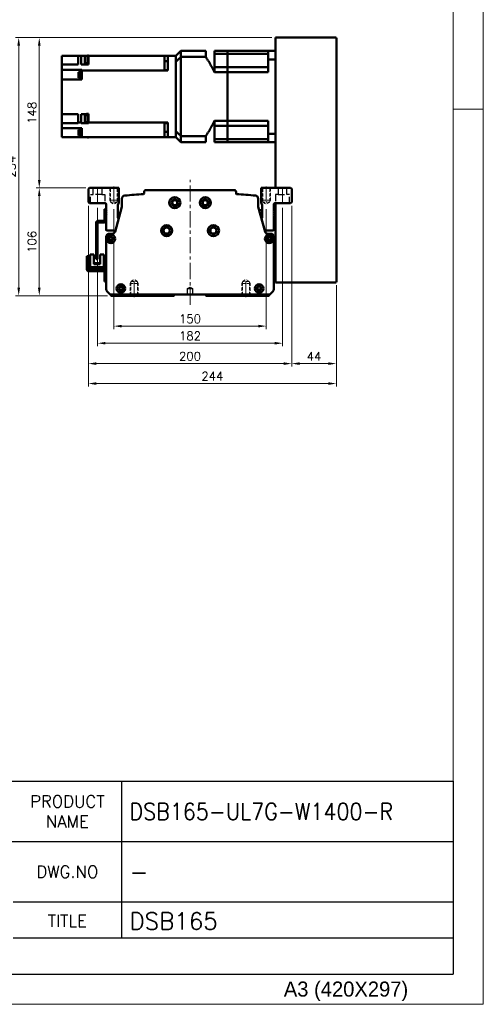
# Model space of a CAD drawing. Header units: millimetres. Extents: x 46547 to 49038, y 6223 to 10291.
# Tile 4 of 5: x 48582 to 49038, y 8529 to 9498. Entities that reach past the tile are written whole.
import ezdxf

# ---------------------------------------------------------------- set-up
doc = ezdxf.new("R2010")
doc.units = ezdxf.units.MM
doc.header["$LTSCALE"] = 0.5
for name, pattern in [('CENTER', [50.8, 31.75, -6.35, 6.35, -6.35]), ('HIDDEN', [9.525, 6.35, -3.175]), ('HIDDENX2', [19.05, 12.7, -6.35])]:
    doc.linetypes.add(name, pattern=pattern)
doc.layers.get('0').update_dxf_attribs({"lineweight": 20})
doc.layers.add('1', color=1, linetype='CENTER', lineweight=13)
doc.layers.add('외형선(ISO)', color=7, linetype='Continuous', lineweight=50)
doc.layers.add('2', color=2, linetype='HIDDENX2')
doc.layers.add('3', color=3, linetype='Continuous')
doc.styles.add('ACISOGDT', font='amgdt.shx')
doc.styles.add('DSR TEXT', font='romans.shx', dxfattribs={"bigfont": 'whgtxt.shx'})
doc.styles.get("Standard").update_dxf_attribs({"font": 'romans.shx', "bigfont": 'whgtxt.shx'})
doc.dimstyles.new('DSR', dxfattribs={"dimscale": 2, "dimtxt": 3, "dimasz": 3, "dimexe": 0.5, "dimexo": 0.5, "dimgap": 0.5, "dimtad": 1, "dimdsep": 46, "dimtxsty": 'Standard', "dimcen": 2.5, "dimclrd": 4, "dimclre": 4, "dimclrt": 2, "dimadec": 0, "dimazin": 2, "dimtfac": 1, "dimtmove": 0, "dimatfit": 3, "dimfxl": 0, "dimlwd": -1, "dimlwe": -1, "dimarcsym": 0})

# ---------------------------------------------------------------- blocks, each defined once
blk = doc.blocks.new('A$C13F00394')
at = {"layer": '3'}
for p, q in [((0, 32), (202.32, 32)), ((147.32, 32), (147.32, 6)), ((202.32, 32), (202.32, 0)), ((97.32, 22), (202.32, 22)), ((129.32, 12), (202.32, 12)), ((202.32, 6), (129.32, 6)), ((0, 0), (202.32, 0))]:
    blk.add_line(p, q, dxfattribs=at)
at = {"color": 7, "char_height": 2, "attachment_point": 5, "style": 'DSR TEXT'}
for s, insert in [('PRODUCT\\PNAME', (138.32, 27)), ('DWG.NO', (138.32, 17)), ('TITLE', (138.32, 8.83))]:
    blk.add_mtext(s, dxfattribs=dict(at, insert=insert))
blk = doc.blocks.new('A$C1C1952E1')
at = {"color": 1}
blk.add_lwpolyline([(0, 0), (420, 0), (420, 297), (0, 297)], close=True, dxfattribs=at)
at = {"color": 3}
blk.add_lwpolyline([(5, 5), (415, 5), (415, 292), (5, 292)], close=True, dxfattribs=at)
at = {"color": 7, "style": 'ACISOGDT'}
blk.add_text('A3 (420X297)', height=2.5, dxfattribs=at).set_placement((386.91, 1.28))
blk = doc.blocks.new('*D117')
at = {"color": 1, "linetype": 'ByBlock'}
for p, q in [((48674.53, 9311.7), (48674.53, 9193.46)), ((48824.53, 9311.7), (48824.53, 9193.46)), ((48682.33, 9196.46), (48816.73, 9196.46))]:
    blk.add_line(p, q, dxfattribs=at)
at = {"color": 1}
for points in [[(48682.33, 9197.76), (48682.33, 9195.16), (48674.53, 9196.46)], [(48816.73, 9197.76), (48816.73, 9195.16), (48824.53, 9196.46)]]:
    blk.add_solid(points, dxfattribs=at)
at = {"layer": 'Defpoints', "color": 0}
for p in [(48674.53, 9315.3), (48824.53, 9315.3), (48824.53, 9196.46)]:
    blk.add_point(p, dxfattribs=at)
at = {"color": 3, "insert": (48749.53, 9203.66), "char_height": 8.4, "attachment_point": 5, "style": 'DSR TEXT'}
blk.add_mtext('150', dxfattribs=at)
blk = doc.blocks.new('*D118')
at = {"color": 1, "linetype": 'ByBlock'}
for p, q in [((48658.53, 9312.83), (48658.53, 9176.63)), ((48840.53, 9312.83), (48840.53, 9176.63)), ((48666.33, 9179.63), (48832.73, 9179.63))]:
    blk.add_line(p, q, dxfattribs=at)
at = {"color": 1}
for points in [[(48666.33, 9180.93), (48666.33, 9178.33), (48658.53, 9179.63)], [(48832.73, 9180.93), (48832.73, 9178.33), (48840.53, 9179.63)]]:
    blk.add_solid(points, dxfattribs=at)
at = {"layer": 'Defpoints', "color": 0}
for p in [(48658.53, 9316.43), (48840.53, 9316.43), (48840.53, 9179.63)]:
    blk.add_point(p, dxfattribs=at)
at = {"color": 3, "insert": (48749.53, 9186.83), "char_height": 8.4, "attachment_point": 5, "style": 'DSR TEXT'}
blk.add_mtext('182', dxfattribs=at)
blk = doc.blocks.new('*D119')
at = {"color": 1, "linetype": 'ByBlock'}
for p, q in [((48649.53, 9314.83), (48649.53, 9156.57)), ((48849.53, 9314.83), (48849.53, 9156.57)), ((48657.33, 9159.57), (48841.73, 9159.57))]:
    blk.add_line(p, q, dxfattribs=at)
at = {"color": 1}
for points in [[(48657.33, 9160.87), (48657.33, 9158.27), (48649.53, 9159.57)], [(48841.73, 9160.87), (48841.73, 9158.27), (48849.53, 9159.57)]]:
    blk.add_solid(points, dxfattribs=at)
at = {"layer": 'Defpoints', "color": 0}
for p in [(48649.53, 9318.43), (48849.53, 9318.43), (48849.53, 9159.57)]:
    blk.add_point(p, dxfattribs=at)
at = {"color": 3, "insert": (48749.53, 9166.77), "char_height": 8.4, "attachment_point": 5, "style": 'DSR TEXT'}
blk.add_mtext('200', dxfattribs=at)
blk = doc.blocks.new('*D120')
at = {"color": 1, "linetype": 'ByBlock'}
for p, q in [((48849.53, 9314.83), (48849.53, 9156.57)), ((48893.53, 9236.83), (48893.53, 9156.57)), ((48857.33, 9159.57), (48885.73, 9159.57))]:
    blk.add_line(p, q, dxfattribs=at)
at = {"color": 1}
for points in [[(48857.33, 9160.87), (48857.33, 9158.27), (48849.53, 9159.57)], [(48885.73, 9160.87), (48885.73, 9158.27), (48893.53, 9159.57)]]:
    blk.add_solid(points, dxfattribs=at)
at = {"layer": 'Defpoints', "color": 0}
for p in [(48849.53, 9318.43), (48893.53, 9240.43), (48893.53, 9159.57)]:
    blk.add_point(p, dxfattribs=at)
at = {"color": 3, "insert": (48871.53, 9166.77), "char_height": 8.4, "attachment_point": 5, "style": 'DSR TEXT'}
blk.add_mtext('44', dxfattribs=at)
blk = doc.blocks.new('*D121')
at = {"color": 1, "linetype": 'ByBlock'}
for p, q in [((48649.53, 9314.83), (48649.53, 9136.94)), ((48893.53, 9236.83), (48893.53, 9136.94)), ((48657.33, 9139.94), (48885.73, 9139.94))]:
    blk.add_line(p, q, dxfattribs=at)
at = {"color": 1}
for points in [[(48657.33, 9141.24), (48657.33, 9138.64), (48649.53, 9139.94)], [(48885.73, 9141.24), (48885.73, 9138.64), (48893.53, 9139.94)]]:
    blk.add_solid(points, dxfattribs=at)
at = {"layer": 'Defpoints', "color": 0}
for p in [(48649.53, 9318.43), (48893.53, 9240.43), (48893.53, 9139.94)]:
    blk.add_point(p, dxfattribs=at)
at = {"color": 3, "insert": (48771.53, 9147.14), "char_height": 8.4, "attachment_point": 5, "style": 'DSR TEXT'}
blk.add_mtext('244', dxfattribs=at)
blk = doc.blocks.new('*D122')
at = {"color": 1, "linetype": 'ByBlock'}
for p, q in [((48646.93, 9332.43), (48598.18, 9332.43)), ((48601.18, 9324.63), (48601.18, 9234.23)), ((48668.43, 9226.43), (48598.18, 9226.43))]:
    blk.add_line(p, q, dxfattribs=at)
at = {"color": 1}
for points in [[(48599.88, 9324.63), (48602.48, 9324.63), (48601.18, 9332.43)], [(48599.88, 9234.23), (48602.48, 9234.23), (48601.18, 9226.43)]]:
    blk.add_solid(points, dxfattribs=at)
at = {"layer": 'Defpoints', "color": 0}
for p in [(48650.53, 9332.43), (48601.18, 9226.43), (48672.03, 9226.43)]:
    blk.add_point(p, dxfattribs=at)
at = {"color": 3, "insert": (48593.98, 9279.43), "char_height": 8.4, "attachment_point": 5, "rotation": 90, "style": 'DSR TEXT'}
blk.add_mtext('106', dxfattribs=at)
blk = doc.blocks.new('*D123')
at = {"color": 1, "linetype": 'ByBlock'}
for p, q in [((48829.93, 9480.43), (48598.18, 9480.43)), ((48601.18, 9340.23), (48601.18, 9472.63)), ((48646.93, 9332.43), (48598.18, 9332.43))]:
    blk.add_line(p, q, dxfattribs=at)
at = {"color": 1}
for points in [[(48599.88, 9472.63), (48602.48, 9472.63), (48601.18, 9480.43)], [(48599.88, 9340.23), (48602.48, 9340.23), (48601.18, 9332.43)]]:
    blk.add_solid(points, dxfattribs=at)
at = {"layer": 'Defpoints', "color": 0}
for p in [(48601.18, 9480.43), (48833.53, 9480.43), (48650.53, 9332.43)]:
    blk.add_point(p, dxfattribs=at)
at = {"color": 3, "insert": (48593.98, 9406.43), "char_height": 8.4, "attachment_point": 5, "rotation": 90, "style": 'DSR TEXT'}
blk.add_mtext('148', dxfattribs=at)
blk = doc.blocks.new('*D124')
at = {"color": 1, "linetype": 'ByBlock'}
for p, q in [((48829.93, 9480.43), (48577.95, 9480.43)), ((48580.95, 9472.63), (48580.95, 9234.23)), ((48668.43, 9226.43), (48577.95, 9226.43))]:
    blk.add_line(p, q, dxfattribs=at)
at = {"color": 1}
for points in [[(48579.65, 9472.63), (48582.25, 9472.63), (48580.95, 9480.43)], [(48579.65, 9234.23), (48582.25, 9234.23), (48580.95, 9226.43)]]:
    blk.add_solid(points, dxfattribs=at)
at = {"layer": 'Defpoints', "color": 0}
for p in [(48833.53, 9480.43), (48580.95, 9226.43), (48672.03, 9226.43)]:
    blk.add_point(p, dxfattribs=at)
at = {"color": 3, "insert": (48573.75, 9353.43), "char_height": 8.4, "attachment_point": 5, "rotation": 90, "style": 'DSR TEXT'}
blk.add_mtext('254', dxfattribs=at)

msp = doc.modelspace()

# ---------------------------------------------------------------- linework, layer by layer
at = {"color": 1}
msp.add_line((49038.06932, 9409.88267), (49008.40982, 9409.88267), dxfattribs=at)
at = {"color": 2, "linetype": 'HIDDEN'}
for p, q in [((48670.5296, 9332.42682), (48670.5296, 9320.42682)), ((48671.1296, 9331.82682), (48670.5296, 9332.42682)), ((48677.9296, 9331.82682), (48678.5296, 9332.42682)), ((48678.5296, 9332.42682), (48678.5296, 9320.42682)), ((48820.5296, 9332.42682), (48820.5296, 9320.42682)), ((48821.1296, 9331.82682), (48820.5296, 9332.42682)), ((48827.9296, 9331.82682), (48828.5296, 9332.42682)), ((48828.5296, 9332.42682), (48828.5296, 9320.42682)), ((48677.9296, 9331.82682), (48671.1296, 9331.82682)), ((48671.1296, 9331.82682), (48671.1296, 9318.42682)), ((48677.9296, 9331.82682), (48677.9296, 9318.42682)), ((48827.9296, 9331.82682), (48821.1296, 9331.82682)), ((48821.1296, 9331.82682), (48821.1296, 9318.42682)), ((48827.9296, 9331.82682), (48827.9296, 9318.42682)), ((48678.5296, 9320.42682), (48670.5296, 9320.42682)), ((48670.5296, 9320.42682), (48671.1296, 9319.38759)), ((48677.9296, 9318.42682), (48671.1296, 9318.42682)), ((48671.1296, 9318.42682), (48674.5296, 9316.46383)), ((48677.9296, 9318.42682), (48674.5296, 9316.46383)), ((48678.5296, 9320.42682), (48677.9296, 9319.38759)), ((48828.5296, 9320.42682), (48820.5296, 9320.42682)), ((48820.5296, 9320.42682), (48821.1296, 9319.38759)), ((48827.9296, 9318.42682), (48821.1296, 9318.42682)), ((48821.1296, 9318.42682), (48824.5296, 9316.46383)), ((48827.9296, 9318.42682), (48824.5296, 9316.46383)), ((48828.5296, 9320.42682), (48827.9296, 9319.38759)), ((48690.5296, 9238.42682), (48691.1296, 9239.46605)), ((48690.5296, 9238.42682), (48698.5296, 9238.42682)), ((48690.5296, 9226.42682), (48690.5296, 9238.42682)), ((48691.1296, 9240.42682), (48694.5296, 9242.38981)), ((48691.1296, 9240.42682), (48697.9296, 9240.42682)), ((48691.1296, 9227.02682), (48691.1296, 9240.42682)), ((48697.9296, 9240.42682), (48694.5296, 9242.38981)), ((48697.9296, 9227.02682), (48697.9296, 9240.42682)), ((48698.5296, 9238.42682), (48697.9296, 9239.46605)), ((48698.5296, 9226.42682), (48698.5296, 9238.42682)), ((48800.5296, 9238.42682), (48801.1296, 9239.46605)), ((48808.5296, 9238.42682), (48800.5296, 9238.42682)), ((48800.5296, 9226.42682), (48800.5296, 9238.42682)), ((48801.1296, 9240.42682), (48804.5296, 9242.38981)), ((48807.9296, 9240.42682), (48801.1296, 9240.42682)), ((48801.1296, 9227.02682), (48801.1296, 9240.42682)), ((48807.9296, 9240.42682), (48804.5296, 9242.38981)), ((48807.9296, 9227.02682), (48807.9296, 9240.42682)), ((48808.5296, 9238.42682), (48807.9296, 9239.46605)), ((48808.5296, 9226.42682), (48808.5296, 9238.42682)), ((48691.1296, 9227.02682), (48690.5296, 9226.42682)), ((48691.1296, 9227.02682), (48697.9296, 9227.02682)), ((48697.9296, 9227.02682), (48698.5296, 9226.42682)), ((48801.1296, 9227.02682), (48800.5296, 9226.42682)), ((48807.9296, 9227.02682), (48801.1296, 9227.02682)), ((48807.9296, 9227.02682), (48808.5296, 9226.42682))]:
    msp.add_line(p, q, dxfattribs=at)
at = {"color": 1, "linetype": 'CENTER'}
for p, q in [((48674.5296, 9333.86236), (48674.5296, 9315.29766)), ((48824.5296, 9333.86236), (48824.5296, 9315.29766)), ((48694.5296, 9224.99127), (48694.5296, 9243.55598)), ((48804.5296, 9224.99127), (48804.5296, 9243.55598))]:
    msp.add_line(p, q, dxfattribs=at)
at = {"layer": '1'}
for p, q in [((48658.5296, 9316.42682), (48658.5296, 9333.42682)), ((48749.5296, 9217.42682), (48749.5296, 9340.42682)), ((48840.5296, 9316.42682), (48840.5296, 9333.42682))]:
    msp.add_line(p, q, dxfattribs=at)
at = {"layer": '2'}
for p, q in [((48654.2796, 9325.92682), (48654.2796, 9332.42682)), ((48662.7796, 9332.42682), (48662.7796, 9325.92682)), ((48836.2796, 9332.42682), (48836.2796, 9325.92682)), ((48844.7796, 9325.92682), (48844.7796, 9332.42682)), ((48651.5296, 9325.92682), (48654.2796, 9325.92682)), ((48651.5296, 9317.42682), (48651.5296, 9325.92682)), ((48662.7796, 9325.92682), (48654.2796, 9325.92682)), ((48662.7796, 9325.92682), (48665.5296, 9325.92682)), ((48665.5296, 9325.92682), (48665.5296, 9317.42682)), ((48836.2796, 9325.92682), (48833.5296, 9325.92682)), ((48833.5296, 9325.92682), (48833.5296, 9317.42682)), ((48836.2796, 9325.92682), (48844.7796, 9325.92682)), ((48847.5296, 9325.92682), (48844.7796, 9325.92682)), ((48847.5296, 9317.42682), (48847.5296, 9325.92682)), ((48747.0296, 9233.42682), (48749.5296, 9234.92897)), ((48747.0296, 9227.42682), (48747.0296, 9233.42682)), ((48747.0296, 9233.42682), (48752.0296, 9233.42682)), ((48749.5296, 9234.92897), (48752.0296, 9233.42682)), ((48752.0296, 9233.42682), (48752.0296, 9227.42682))]:
    msp.add_line(p, q, dxfattribs=at)
at = {"layer": '3'}
for p in [(49008.40982, 8748.47582), (47808.28287, 8558.65502)]:
    msp.add_line(p, (49008.40982, 8558.65502), dxfattribs=at)
at = {"layer": '외형선(ISO)'}
for p, q in [((48892.5296, 9480.42682), (48833.5296, 9480.42682)), ((48833.5296, 9479.42682), (48833.5296, 9480.42682)), ((48833.5296, 9332.42682), (48833.5296, 9479.42682)), ((48893.5296, 9240.42682), (48893.5296, 9479.42682)), ((48623.5296, 9462.42682), (48639.5296, 9462.42682)), ((48623.5296, 9458.02682), (48623.5296, 9462.42682)), ((48623.5296, 9458.02682), (48623.5296, 9454.02682)), ((48642.5296, 9462.42682), (48639.5296, 9462.42682)), ((48639.5296, 9454.02682), (48639.5296, 9462.42682)), ((48647.5296, 9462.42682), (48642.5296, 9462.42682)), ((48642.5296, 9462.42682), (48642.5296, 9454.02682)), ((48645.9296, 9455.34672), (48645.9296, 9462.34672)), ((48648.5296, 9462.34672), (48645.9296, 9462.34672)), ((48647.5296, 9462.42682), (48648.5296, 9462.42682)), ((48647.5296, 9462.42682), (48647.5296, 9462.34672)), ((48648.5296, 9455.04672), (48648.5296, 9462.64672)), ((48649.5296, 9462.64672), (48648.5296, 9462.64672)), ((48649.5296, 9462.64672), (48649.5296, 9462.42682)), ((48649.5296, 9462.42682), (48724.5296, 9462.42682)), ((48649.5296, 9453.98776), (48649.5296, 9462.42682)), ((48724.5296, 9462.42682), (48724.5296, 9453.87067)), ((48727.5296, 9462.42682), (48724.5296, 9462.42682)), ((48727.5296, 9462.42682), (48735.5296, 9462.42682)), ((48727.5296, 9455.42682), (48727.5296, 9462.42682)), ((48735.5296, 9462.42682), (48740.5296, 9467.42682)), ((48735.5296, 9462.42682), (48735.5296, 9462.33873)), ((48735.5296, 9462.33873), (48735.5296, 9456.53385)), ((48740.5296, 9461.42942), (48740.5296, 9467.42682)), ((48764.9796, 9467.42682), (48740.5296, 9467.42682)), ((48764.9796, 9461.42942), (48740.5296, 9461.42942)), ((48740.5296, 9383.42422), (48740.5296, 9461.42942)), ((48764.9796, 9467.42682), (48764.9796, 9461.42942)), ((48773.5296, 9467.42682), (48773.5296, 9464.47904)), ((48786.5296, 9467.42682), (48773.5296, 9467.42682)), ((48773.5296, 9451.28182), (48773.5296, 9464.47904)), ((48786.5296, 9464.47904), (48773.5296, 9464.47904)), ((48786.5296, 9467.42682), (48826.5296, 9467.42682)), ((48786.5296, 9464.47904), (48786.5296, 9467.42682)), ((48786.5296, 9467.42682), (48786.5296, 9464.47904)), ((48826.5296, 9464.47904), (48786.5296, 9464.47904)), ((48786.5296, 9457.78182), (48786.5296, 9464.47904)), ((48786.5296, 9457.78182), (48786.5296, 9464.47904)), ((48826.5296, 9467.42682), (48826.5296, 9459.01917)), ((48833.5296, 9467.42682), (48826.5296, 9467.42682)), ((48826.5296, 9446.42682), (48826.5296, 9459.01917)), ((48833.5296, 9459.01917), (48826.5296, 9459.01917)), ((48639.5296, 9454.02682), (48623.5296, 9454.02682)), ((48623.5296, 9453.87067), (48623.5296, 9454.02682)), ((48623.5296, 9453.87067), (48623.5296, 9448.79393)), ((48643.0296, 9448.79393), (48623.5296, 9448.79393)), ((48623.5296, 9443.62682), (48623.5296, 9448.79393)), ((48647.5296, 9454.02682), (48642.5296, 9454.02682)), ((48643.0296, 9448.79393), (48643.0296, 9448.75949)), ((48643.0296, 9448.09301), (48643.0296, 9448.75949)), ((48648.5296, 9455.34672), (48645.9296, 9455.34672)), ((48647.5296, 9454.02682), (48647.5296, 9455.34672)), ((48647.5296, 9454.02682), (48647.5296, 9453.98776)), ((48647.5296, 9453.98776), (48649.5296, 9453.98776)), ((48649.5296, 9455.04672), (48648.5296, 9455.04672)), ((48727.5296, 9457.2911), (48724.5296, 9457.2911)), ((48724.5296, 9448.75949), (48724.5296, 9453.87067)), ((48724.5296, 9448.75949), (48724.5296, 9448.09301)), ((48727.5296, 9448.5037), (48724.5296, 9448.5037)), ((48727.5296, 9448.08439), (48727.5296, 9455.42682)), ((48735.5296, 9456.53385), (48735.5296, 9456.4305)), ((48735.5296, 9456.4305), (48735.5296, 9388.42314)), ((48735.5296, 9455.42682), (48735.5296, 9389.42682)), ((48773.5296, 9451.28182), (48773.5296, 9446.42682)), ((48786.5296, 9451.28182), (48773.5296, 9451.28182)), ((48786.5296, 9451.28182), (48786.5296, 9457.78182)), ((48786.5296, 9451.28182), (48786.5296, 9457.78182)), ((48786.5296, 9446.42682), (48786.5296, 9451.28182)), ((48826.5296, 9451.28182), (48786.5296, 9451.28182)), ((48786.5296, 9451.28182), (48786.5296, 9446.42682)), ((48623.5296, 9443.62682), (48623.5296, 9439.12682)), ((48643.0296, 9439.12682), (48623.5296, 9439.12682)), ((48623.5296, 9405.22682), (48623.5296, 9439.12682)), ((48639.8296, 9440.87539), (48639.8296, 9446.37539)), ((48639.8296, 9446.37539), (48641.8296, 9446.37539)), ((48639.8296, 9440.87539), (48641.8296, 9440.87539)), ((48641.8296, 9440.67539), (48641.8296, 9446.57539)), ((48641.8296, 9446.57539), (48642.5296, 9446.57539)), ((48641.8296, 9440.67539), (48642.5296, 9440.67539)), ((48642.5296, 9440.62539), (48642.5296, 9446.62539)), ((48642.5296, 9446.62539), (48643.0296, 9446.62539)), ((48642.5296, 9440.62539), (48643.0296, 9440.62539)), ((48724.5296, 9448.09301), (48643.0296, 9448.09301)), ((48643.0296, 9448.09301), (48643.0296, 9439.12682)), ((48724.5296, 9448.09301), (48724.5296, 9448.08439)), ((48727.5296, 9448.08439), (48724.5296, 9448.08439)), ((48786.5296, 9446.42682), (48773.5296, 9446.42682)), ((48786.5296, 9398.42682), (48786.5296, 9446.42682)), ((48786.5296, 9446.42682), (48826.5296, 9446.42682)), ((48786.5296, 9398.42682), (48786.5296, 9446.42682)), ((48623.5296, 9405.22682), (48639.5296, 9405.22682)), ((48623.5296, 9405.22682), (48623.5296, 9401.22682)), ((48623.5296, 9396.10488), (48623.5296, 9401.22682)), ((48639.5296, 9405.22682), (48639.5296, 9396.76063)), ((48642.5296, 9405.22682), (48642.5296, 9396.76063)), ((48647.5296, 9405.22682), (48642.5296, 9405.22682)), ((48645.9296, 9397.2162), (48645.9296, 9404.2162)), ((48648.5296, 9404.2162), (48645.9296, 9404.2162)), ((48647.5296, 9405.22824), (48647.5296, 9405.22682)), ((48647.5296, 9405.22824), (48649.5296, 9405.22824)), ((48647.5296, 9404.2162), (48647.5296, 9405.22682)), ((48648.5296, 9396.9162), (48648.5296, 9404.5162)), ((48649.5296, 9404.5162), (48648.5296, 9404.5162)), ((48649.5296, 9401.99013), (48649.5296, 9405.22824)), ((48649.5296, 9401.99013), (48649.5296, 9399.44228)), ((48639.5296, 9396.10488), (48623.5296, 9396.10488)), ((48623.5296, 9396.09415), (48623.5296, 9396.10488)), ((48623.5296, 9396.09415), (48623.5296, 9391.32682)), ((48643.0296, 9391.32682), (48623.5296, 9391.32682)), ((48623.5296, 9391.32682), (48623.5296, 9386.82682)), ((48642.5296, 9396.76063), (48639.5296, 9396.76063)), ((48639.5296, 9396.10488), (48639.5296, 9396.76063)), ((48642.5296, 9396.76063), (48642.5296, 9396.10488)), ((48647.5296, 9396.10488), (48642.5296, 9396.10488)), ((48643.0296, 9391.32682), (48643.0296, 9390.98297)), ((48643.0296, 9382.42682), (48643.0296, 9390.98297)), ((48648.5296, 9397.2162), (48645.9296, 9397.2162)), ((48647.5296, 9397.2162), (48647.5296, 9396.10488)), ((48647.5296, 9396.10488), (48647.5296, 9396.10219)), ((48649.5296, 9396.10219), (48647.5296, 9396.10219)), ((48649.5296, 9396.9162), (48648.5296, 9396.9162)), ((48649.5296, 9396.76063), (48649.5296, 9399.44228)), ((48724.5296, 9396.76063), (48649.5296, 9396.76063)), ((48649.5296, 9396.10219), (48649.5296, 9396.76063)), ((48724.5296, 9396.76925), (48724.5296, 9396.76063)), ((48724.5296, 9396.76925), (48727.5296, 9396.76925)), ((48724.5296, 9396.76063), (48724.5296, 9396.09415)), ((48724.5296, 9396.34994), (48727.5296, 9396.34994)), ((48724.5296, 9390.98297), (48724.5296, 9396.09415)), ((48724.5296, 9390.98297), (48724.5296, 9382.42682)), ((48727.5296, 9389.42682), (48727.5296, 9396.76925)), ((48773.5296, 9398.42682), (48773.5296, 9393.57182)), ((48786.5296, 9398.42682), (48773.5296, 9398.42682)), ((48773.5296, 9393.57182), (48773.5296, 9380.3746)), ((48786.5296, 9393.57182), (48773.5296, 9393.57182)), ((48786.5296, 9393.57182), (48786.5296, 9398.42682)), ((48786.5296, 9398.42682), (48826.5296, 9398.42682)), ((48786.5296, 9398.42682), (48786.5296, 9393.57182)), ((48786.5296, 9387.07182), (48786.5296, 9393.57182)), ((48826.5296, 9393.57182), (48786.5296, 9393.57182)), ((48786.5296, 9387.07182), (48786.5296, 9393.57182)), ((48826.5296, 9385.83447), (48826.5296, 9398.42682)), ((48623.5296, 9382.42682), (48623.5296, 9386.82682)), ((48643.0296, 9382.42682), (48623.5296, 9382.42682)), ((48639.8296, 9384.11588), (48639.8296, 9389.61588)), ((48639.8296, 9389.61588), (48641.8296, 9389.61588)), ((48639.8296, 9384.11588), (48641.8296, 9384.11588)), ((48641.8296, 9383.91588), (48641.8296, 9389.81588)), ((48641.8296, 9389.81588), (48642.5296, 9389.81588)), ((48641.8296, 9383.91588), (48642.5296, 9383.91588)), ((48642.5296, 9383.86588), (48642.5296, 9389.86588)), ((48642.5296, 9389.86588), (48643.0296, 9389.86588)), ((48642.5296, 9383.86588), (48643.0296, 9383.86588)), ((48724.5296, 9382.42682), (48643.0296, 9382.42682)), ((48648.5296, 9382.20692), (48648.5296, 9382.42682)), ((48649.5296, 9382.20692), (48648.5296, 9382.20692)), ((48649.5296, 9382.42682), (48649.5296, 9382.20692)), ((48724.5296, 9387.56254), (48727.5296, 9387.56254)), ((48724.5296, 9382.42682), (48727.5296, 9382.42682)), ((48727.5296, 9382.42682), (48727.5296, 9389.42682)), ((48727.5296, 9382.42682), (48735.5296, 9382.42682)), ((48735.5296, 9388.31979), (48735.5296, 9388.42314)), ((48735.5296, 9388.31979), (48735.5296, 9382.51491)), ((48735.5296, 9382.42682), (48735.5296, 9382.51491)), ((48740.5296, 9377.42682), (48735.5296, 9382.42682)), ((48740.5296, 9377.42682), (48740.5296, 9383.42422)), ((48764.9796, 9383.42422), (48740.5296, 9383.42422)), ((48764.9796, 9383.42422), (48764.9796, 9377.42682)), ((48786.5296, 9380.3746), (48786.5296, 9387.07182)), ((48786.5296, 9380.3746), (48786.5296, 9387.07182)), ((48826.5296, 9385.83447), (48826.5296, 9377.42682)), ((48833.5296, 9385.83447), (48826.5296, 9385.83447)), ((48764.9796, 9377.42682), (48740.5296, 9377.42682)), ((48773.5296, 9380.3746), (48773.5296, 9377.42682)), ((48786.5296, 9380.3746), (48773.5296, 9380.3746)), ((48786.5296, 9377.42682), (48773.5296, 9377.42682)), ((48786.5296, 9377.42682), (48786.5296, 9380.3746)), ((48826.5296, 9380.3746), (48786.5296, 9380.3746)), ((48786.5296, 9380.3746), (48786.5296, 9377.42682)), ((48786.5296, 9377.42682), (48826.5296, 9377.42682)), ((48833.5296, 9377.42682), (48826.5296, 9377.42682)), ((48650.5296, 9332.42682), (48649.5296, 9331.42682)), ((48679.5296, 9332.42682), (48650.5296, 9332.42682)), ((48679.5296, 9317.75136), (48679.5296, 9332.42682)), ((48819.5296, 9332.42682), (48819.5296, 9317.75136)), ((48848.5296, 9332.42682), (48819.5296, 9332.42682)), ((48849.5296, 9331.42682), (48848.5296, 9332.42682)), ((48649.5296, 9331.42682), (48649.5296, 9318.42682)), ((48704.30219, 9328.42682), (48704.30219, 9326.9141)), ((48792.75701, 9330.42682), (48706.30219, 9330.42682)), ((48794.75701, 9326.9141), (48794.75701, 9328.42682)), ((48849.5296, 9318.42682), (48849.5296, 9331.42682)), ((48649.5296, 9318.42682), (48650.5296, 9317.42682)), ((48650.5296, 9317.42682), (48666.0296, 9317.42682)), ((48667.0296, 9316.42682), (48667.0296, 9309.92682)), ((48682.46294, 9313.75352), (48675.76924, 9289.34988)), ((48678.5296, 9303.42682), (48678.5296, 9314.75136)), ((48682.5296, 9321.88994), (48682.5296, 9314.1125)), ((48816.5296, 9314.1125), (48816.5296, 9321.88994)), ((48823.28996, 9289.34988), (48816.59625, 9313.75352)), ((48820.5296, 9314.75136), (48820.5296, 9303.42682)), ((48832.0296, 9309.92682), (48832.0296, 9316.42682)), ((48833.0296, 9317.42682), (48848.5296, 9317.42682)), ((48833.5296, 9240.42682), (48833.5296, 9317.42682)), ((48848.5296, 9317.42682), (48849.5296, 9318.42682)), ((48665.4296, 9311.42682), (48665.4296, 9300.02682)), ((48667.0296, 9311.42682), (48665.4296, 9311.42682)), ((48667.0296, 9309.92682), (48667.5296, 9309.42682)), ((48667.0296, 9308.92682), (48667.0296, 9309.92682)), ((48667.5296, 9309.42682), (48667.0296, 9308.92682)), ((48667.0296, 9308.92682), (48667.0296, 9307.92682)), ((48667.0296, 9307.92682), (48667.5296, 9307.42682)), ((48667.0296, 9306.92682), (48667.0296, 9307.92682)), ((48667.5296, 9307.42682), (48667.0296, 9306.92682)), ((48667.0296, 9306.92682), (48667.0296, 9305.92682)), ((48667.0296, 9305.92682), (48667.5296, 9305.42682)), ((48667.0296, 9304.92682), (48667.0296, 9305.92682)), ((48667.5296, 9305.42682), (48667.0296, 9304.92682)), ((48667.0296, 9304.92682), (48667.0296, 9291.42682)), ((48820.5296, 9310.42682), (48817.50874, 9310.42682)), ((48831.5296, 9309.42682), (48832.0296, 9309.92682)), ((48832.0296, 9308.92682), (48831.5296, 9309.42682)), ((48831.5296, 9307.42682), (48832.0296, 9307.92682)), ((48832.0296, 9306.92682), (48831.5296, 9307.42682)), ((48831.5296, 9305.42682), (48832.0296, 9305.92682)), ((48832.0296, 9304.92682), (48831.5296, 9305.42682)), ((48832.0296, 9307.92682), (48832.0296, 9308.92682)), ((48832.0296, 9305.92682), (48832.0296, 9306.92682)), ((48832.0296, 9291.42682), (48832.0296, 9304.92682)), ((48657.0296, 9262.42682), (48657.0296, 9297.92682)), ((48658.6296, 9297.92682), (48658.6296, 9262.42682)), ((48659.1296, 9300.02682), (48664.9296, 9300.02682)), ((48664.9296, 9298.42682), (48659.1296, 9298.42682)), ((48665.4296, 9300.02682), (48666.96921, 9300.02682)), ((48667.0296, 9284.42682), (48667.0296, 9232.66946)), ((48668.0296, 9290.42682), (48674.5296, 9290.42682)), ((48672.9692, 9287.42682), (48670.0296, 9287.42682)), ((48824.5296, 9290.42682), (48831.0296, 9290.42682)), ((48829.0296, 9287.42682), (48826.09, 9287.42682)), ((48832.0296, 9232.66946), (48832.0296, 9284.42682)), ((48648.02964, 9262.42702), (48648.02965, 9265.42702)), ((48649.62965, 9265.42701), (48648.02965, 9265.42702)), ((48649.62965, 9265.42701), (48649.62964, 9262.42701)), ((48651.32963, 9266.92701), (48651.32961, 9254.52701)), ((48655.02963, 9266.927), (48651.32963, 9266.92701)), ((48655.02961, 9257.527), (48655.02963, 9266.927)), ((48661.02963, 9266.92699), (48661.02961, 9257.52699)), ((48664.72963, 9266.92698), (48661.02963, 9266.92699)), ((48664.72961, 9254.52698), (48664.72963, 9266.92698)), ((48648.02964, 9262.42702), (48648.02962, 9252.42702)), ((48649.62962, 9252.52701), (48649.62964, 9262.42701)), ((48651.3296, 9252.02701), (48651.32961, 9254.52701)), ((48653.32961, 9254.52701), (48651.32961, 9254.52701)), ((48662.72961, 9254.52699), (48653.32961, 9254.52701)), ((48655.02961, 9258.527), (48661.02961, 9258.52699)), ((48661.02961, 9258.22699), (48655.02961, 9258.227)), ((48655.02961, 9257.527), (48661.02961, 9257.52699)), ((48658.6296, 9262.42682), (48657.0296, 9262.42682)), ((48664.72961, 9254.52698), (48662.72961, 9254.52699)), ((48664.72961, 9254.52698), (48664.7296, 9252.02698)), ((48833.5296, 9254.42682), (48832.0296, 9254.42682)), ((48650.02962, 9250.42701), (48664.92962, 9250.42698)), ((48665.02962, 9252.02698), (48650.12962, 9252.02701)), ((48665.42962, 9249.92698), (48665.4296, 9243.42698)), ((48665.4296, 9240.42698), (48665.4296, 9243.42698)), ((48665.4296, 9240.42698), (48667.0296, 9240.42698)), ((48833.5296, 9239.42682), (48833.5296, 9240.42682)), ((48833.5296, 9239.42682), (48892.5296, 9239.42682)), ((48667.90828, 9230.54814), (48671.0296, 9227.42682)), ((48671.0296, 9227.42682), (48672.0296, 9226.42682)), ((48671.0296, 9227.42682), (48828.0296, 9227.42682)), ((48672.0296, 9226.42682), (48733.5296, 9226.42682)), ((48733.5296, 9226.42682), (48734.38315, 9227.28037)), ((48764.67604, 9227.28037), (48765.5296, 9226.42682)), ((48765.5296, 9226.42682), (48827.0296, 9226.42682)), ((48827.0296, 9226.42682), (48828.0296, 9227.42682)), ((48828.0296, 9227.42682), (48831.15092, 9230.54814))]:
    msp.add_line(p, q, dxfattribs=at)
for centre, radius in [((48734.5296, 9317.92682), 5.5), ((48764.5296, 9317.92682), 5.5), ((48734.5296, 9317.92682), 3.3), ((48734.5296, 9317.92682), 2.4585), ((48764.5296, 9317.92682), 3.3), ((48764.5296, 9317.92682), 2.4585), ((48726.5296, 9290.42682), 5.5), ((48726.5296, 9290.42682), 3.3), ((48726.5296, 9290.42682), 2.9585), ((48772.5296, 9290.42682), 5.5), ((48772.5296, 9290.42682), 3.3), ((48772.5296, 9290.42682), 2.9585), ((48671.5296, 9282.42682), 4.25), ((48671.5296, 9282.42682), 2.25), ((48827.5296, 9282.42682), 4.25), ((48827.5296, 9282.42682), 2.25), ((48681.5296, 9233.42682), 4.25), ((48681.5296, 9233.42682), 2.25), ((48817.5296, 9233.42682), 4.25), ((48817.5296, 9233.42682), 2.25)]:
    msp.add_circle(centre, radius, dxfattribs=at)
for centre, radius, start, end in [((48892.5296, 9479.42682), 1, 0, 90), ((48685.5296, 9321.88994), 3, 95.80911543, 180), ((48735.5296, 8830.42682), 497, 93.65644441, 95.80911544), ((48703.80219, 9326.9141), 0.5, 273.65644441, 0), ((48706.30219, 9328.42682), 2, 90.00000006, 180), ((48792.75701, 9328.42682), 2, 0, 90.00000006), ((48795.25701, 9326.9141), 0.5, 180, 266.34355561), ((48763.5296, 8830.42682), 497, 84.19088467, 86.34355571), ((48813.5296, 9321.88994), 3, 0, 84.19088467), ((48666.0296, 9316.42682), 1, 0, 90), ((48683.5296, 9314.75136), 5, 143.13010235, 180), ((48681.5296, 9314.1125), 1, 338.96248903, 0), ((48817.5296, 9314.1125), 1, 180, 201.03751108), ((48815.5296, 9314.75136), 5, 0, 36.86989765), ((48833.0296, 9316.42682), 1, 90, 180), ((48679.5296, 9303.42682), 1, 180, 260.24117555), ((48819.5296, 9303.42682), 1, 279.75876885, 0), ((48659.1296, 9297.92682), 2.1, 90, 180), ((48659.1296, 9297.92682), 0.5, 90, 180), ((48664.9296, 9300.52682), 0.5, 270, 0), ((48664.9296, 9300.52682), 2.1, 270, 346.225853), ((48664.9296, 9300.52682), 2.1, 346.225853, 0), ((48668.0296, 9291.42682), 1, 180, 270), ((48670.0296, 9284.42682), 3, 90.00000006, 180), ((48671.5296, 9282.42682), 1.5, 41.40962211, 318.59037789), ((48673.0296, 9283.74969), 0.5, 221.40962211, 335.37910443), ((48672.9692, 9290.42682), 3, 270.00000006, 338.96248903), ((48674.5296, 9287.42682), 3, 61.42737304, 90), ((48824.5296, 9287.42682), 3, 90, 118.57264542), ((48826.09, 9290.42682), 3, 201.03751108, 270.00000006), ((48826.0296, 9283.74969), 0.5, 204.62088507, 318.59037789), ((48827.5296, 9282.42682), 1.5, 221.40962211, 138.59037789), ((48829.0296, 9284.42682), 3, 0, 90.00000006), ((48831.0296, 9291.42682), 1, 270, 0), ((48673.0296, 9281.10394), 0.5, 24.62089558, 138.59037789), ((48826.0296, 9281.10394), 0.5, 41.40962211, 155.37909392), ((48827.5296, 9282.42682), 1.621, 148.98236194, 211.01763805), ((48650.02962, 9252.42701), 2, 179.99988906, 269.99988906), ((48650.12962, 9252.52701), 0.5, 179.99988906, 269.99988906), ((48664.92962, 9249.92698), 0.5, 359.99988906, 89.99988906), ((48665.02962, 9250.02698), 2, 0.24541394, 89.99988906), ((48680.0599, 9234.92682), 0.5, 314.4153086, 55.46537147), ((48682.99929, 9234.92682), 0.5, 124.5346223, 225.5846914), ((48816.0599, 9234.92682), 0.5, 314.4153086, 55.4653854), ((48818.99929, 9234.92682), 0.5, 124.53460837, 225.5846914), ((48892.5296, 9240.42682), 1, 270, 0), ((48670.0296, 9232.66946), 3, 180, 225.00000006), ((48681.5296, 9233.42682), 1.6, 134.4153086, 45.5846914), ((48734.7367, 9226.92682), 0.5, 90, 135), ((48764.32249, 9226.92682), 0.5, 45, 90), ((48817.5296, 9233.42682), 1.6, 134.4153086, 45.5846914), ((48829.0296, 9232.66946), 3, 315.00000006, 0)]:
    msp.add_arc(centre, radius, start, end, dxfattribs=at)
for points in [[(48740.5296, 9461.42942), (48739.96037, 9460.86073), (48738.83103, 9459.73221), (48737.16423, 9458.06582), (48736.07142, 9456.97266), (48735.5296, 9456.4305)], [(48735.5296, 9388.42314), (48736.0717, 9387.8807), (48737.16488, 9386.78718), (48738.83167, 9385.12078), (48739.96065, 9383.99263), (48740.5296, 9383.42422)]]:
    msp.add_open_spline(points, degree=3, dxfattribs=at)
for points, weights in [([(48773.5296, 9446.42682), (48770.27259, 9453.34796), (48764.9796, 9461.42942)], [1.35416666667, 1.30973118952, 1.24342419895]), ([(48764.9796, 9383.42422), (48770.27259, 9391.50568), (48773.5296, 9398.42682)], [1.24342419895, 1.30973118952, 1.35416666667])]:
    msp.add_rational_spline(points, weights, degree=2, dxfattribs=at)

# ---------------------------------------------------------------- block references
at = {"xscale": 5.931900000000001, "yscale": 5.931900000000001, "zscale": 5.931900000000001}
for name, p in [('A$C1C1952E1', (46546.67132, 8528.99552)), ('A$C13F00394', (47808.28288, 8558.65502))]:
    msp.add_blockref(name, p, dxfattribs=at)

# ---------------------------------------------------------------- texts
at = {"color": 2, "style": 'DSR TEXT', "width": 0.9}
msp.add_text('DSB165-UL7G-W1400-R', height=16.60932, dxfattribs=at).set_placement((48689.92945, 8710.40283))
at = {"color": 2, "style": 'DSR TEXT'}
for s, p in [('-', (48689.92945, 8651.08383)), ('DSB165', (48689.92945, 8602.59245))]:
    msp.add_text(s, height=16.60932, dxfattribs=at).set_placement(p)

# ---------------------------------------------------------------- dimensions: what is measured, and where the dimension line sits
for base, p1, p2, picture, middle in [((48580.94707, 9226.42682), (48833.5296, 9480.42682), (48672.0296, 9226.42682), '*D124', (48573.74707, 9353.42682)), ((48601.18026, 9480.42682), (48650.5296, 9332.42682), (48833.5296, 9480.42682), '*D123', (48593.98026, 9406.42682)), ((48601.18026, 9226.42682), (48650.5296, 9332.42682), (48672.0296, 9226.42682), '*D122', (48593.98026, 9279.42682))]:
    dim = msp.add_linear_dim(base=base, p1=p1, p2=p2, angle=90, dimstyle='DSR', override={"dimscale": 3, "dimtxt": 2.8, "dimasz": 2.600136, "dimexe": 1, "dimexo": 1.2, "dimgap": 1, "dimdec": 4, "dimtxsty": 'DSR TEXT', "dimclrd": 1, "dimclre": 1, "dimclrt": 3, "dimtdec": 4, "dimtix": 1})
    dim.commit()
    dim.dimension.update_dxf_attribs({"geometry": picture, "text_midpoint": middle})
for base, p1, p2, picture, middle in [((48849.5296, 9159.57426), (48649.5296, 9318.42682), (48849.5296, 9318.42682), '*D119', (48749.5296, 9166.77426)), ((48893.5296, 9139.94368), (48649.5296, 9318.42682), (48893.5296, 9240.42682), '*D121', (48771.5296, 9147.14368)), ((48840.5296, 9179.6309), (48658.5296, 9316.42682), (48840.5296, 9316.42682), '*D118', (48749.5296, 9186.8309)), ((48824.5296, 9196.46119), (48674.5296, 9315.29766), (48824.5296, 9315.29766), '*D117', (48749.5296, 9203.66119)), ((48893.5296, 9159.57426), (48849.5296, 9318.42682), (48893.5296, 9240.42682), '*D120', (48871.5296, 9166.77426))]:
    dim = msp.add_linear_dim(base=base, p1=p1, p2=p2, dimstyle='DSR', override={"dimscale": 3, "dimtxt": 2.8, "dimasz": 2.600136, "dimexe": 1, "dimexo": 1.2, "dimgap": 1, "dimdec": 4, "dimtxsty": 'DSR TEXT', "dimclrd": 1, "dimclre": 1, "dimclrt": 3, "dimtdec": 4, "dimtix": 1})
    dim.commit()
    dim.dimension.update_dxf_attribs({"geometry": picture, "text_midpoint": middle})

doc.saveas('drawing.dxf')
